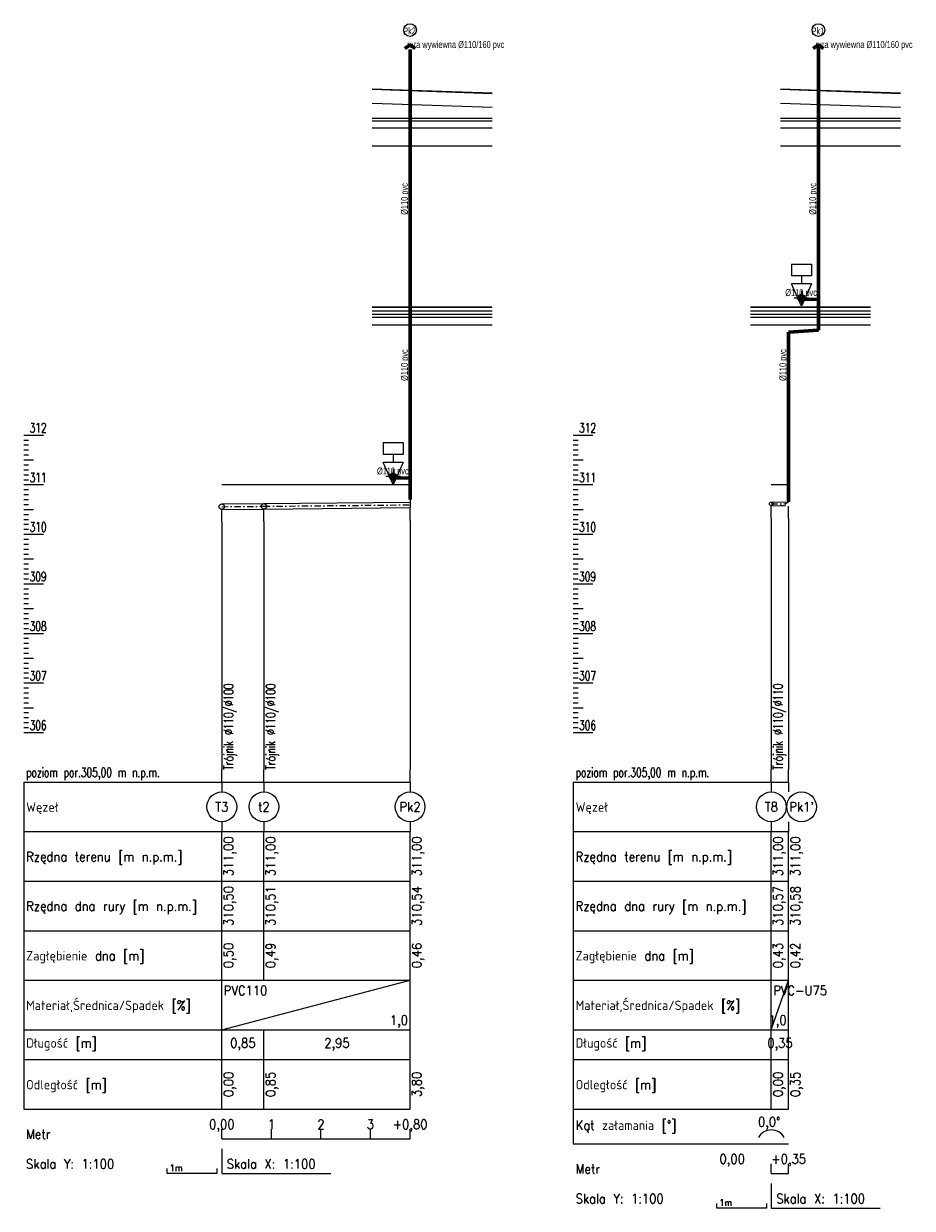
# Model space of a CAD drawing. Extents: x 4615668 to 9294084, y 16339 to 10688993.
# Tile 46 of 256: x 4725105 to 4726899, y 5334074 to 5336464. Entities that reach past the tile are written whole.
import ezdxf
from ezdxf.enums import TextEntityAlignment as Align

# ---------------------------------------------------------------- set-up
doc = ezdxf.new("R2010")
doc.units = 0
doc.header["$MEASUREMENT"] = 0
doc.linetypes.add('DASHDOT', pattern=[25.4, 12.7, -6.35, 0, -6.35])
for name, color, linetype, lineweight in [('++ wod-kan_Opisy Kan', 221, 'Continuous', 5), ('_InstKAN_Pion1', 41, 'Continuous', 35), ('_T_w-k_Tr_ks', 34, 'Continuous', 60), ('hatch', 253, 'Continuous', 0), ('ocieplenie', 214, 'Continuous', 13), ('Osie', 175, 'DASHDOT', 9), ('posadzka', 94, 'Continuous', 15), ('sciany - mur', 1, 'Continuous', 30), ('wod-kan_Przybory', 71, 'Continuous', 9)]:
    doc.layers.add(name, color=color, linetype=linetype, lineweight=lineweight)
for name, color, linetype in [('K_WIDOK', 8, 'Continuous'), ('os', 9, 'DASHDOT'), ('sciany', 1, 'Continuous')]:
    doc.layers.add(name, color=color, linetype=linetype)
doc.styles.add('opis instalacje', font='arial.ttf', dxfattribs={"width": 0.7, "height": 12})
doc.styles.get("Standard").update_dxf_attribs({"font": 'txt.shx'})
doc.linetypes.add('BATTING', pattern='A,0.00254,-2.54,[134,ltypeshp.shx,S=2.54,R=0,X=-2.54,Y=0],-5.08,[134,ltypeshp.shx,S=2.54,R=180,X=2.54,Y=0],-2.54', length=10.16254)

# ---------------------------------------------------------------- blocks, each defined once
blk = doc.blocks.new('KOLIZJA')
blk.add_circle((0, 0), 1)
blk = doc.blocks.new('kibel')
at = {"layer": 'wod-kan_Przybory', "ltscale": 100}
for p, q in [((-20, 85), (-20, 61)), ((-20, 85), (20, 85)), ((20, 85), (20, 61)), ((20, 61), (-20, 61)), ((0, 61), (0, 45)), ((0, 0), (-20, 45)), ((20, 45), (-20, 45)), ((20, 45), (0, 0))]:
    blk.add_line(p, q, dxfattribs=at)

msp = doc.modelspace()

# ---------------------------------------------------------------- linework, layer by layer
at = {"layer": '++ wod-kan_Opisy Kan'}
for centre in [(4725884.96, 5336451.35), (4726709.26, 5336451.35)]:
    msp.add_circle(centre, 12.84, dxfattribs=at)
at = {"lineweight": 0, "ltscale": 40}
for p, q in [((4725808.3, 5336332.87), (4726050.3, 5336324.49)), ((4726632.6, 5336332.87), (4726874.61, 5336324.49))]:
    msp.add_line(p, q, dxfattribs=at)
at = {"color": 7}
for p, q in [((4725884.82, 5335699), (4725884.82, 5335704)), ((4725884.82, 5335699), (4725884.82, 5335704)), ((4725884.82, 5335510), (4725884.82, 5335699)), ((4725884.82, 5335510), (4725884.82, 5335499)), ((4725504.82, 5335495.2), (4725589.82, 5335496.05)), ((4725589.82, 5335496.05), (4725884.82, 5335499)), ((4725589.82, 5335485.05), (4725884.82, 5335488)), ((4725884.82, 5335504.5), (4725884.82, 5335499)), ((4725884.82, 5335499), (4725884.82, 5335488)), ((4726614.13, 5335499.19), (4726643.63, 5335499.54)), ((4726614.13, 5335491.69), (4726643.63, 5335492.04)), ((4726632.63, 5335492.04), (4726638.13, 5335492.04)), ((4726649.13, 5335499.54), (4726643.63, 5335495.79)), ((4725504.82, 5335484.2), (4725589.82, 5335485.05))]:
    msp.add_line(p, q, dxfattribs=at)
at = {"color": 8}
for p, q in [((4725104.82, 5335634.2), (4725144.82, 5335634.2)), ((4726214.13, 5335634.2), (4726254.13, 5335634.2)), ((4725104.82, 5335624.2), (4725114.82, 5335624.2)), ((4725104.82, 5335614.2), (4725114.82, 5335614.2)), ((4726214.13, 5335624.2), (4726224.13, 5335624.2)), ((4726214.13, 5335614.2), (4726224.13, 5335614.2)), ((4725104.82, 5335604.2), (4725114.82, 5335604.2)), ((4725104.82, 5335594.2), (4725114.82, 5335594.2)), ((4725104.82, 5335584.2), (4725124.82, 5335584.2)), ((4726214.13, 5335604.2), (4726224.13, 5335604.2)), ((4726214.13, 5335594.2), (4726224.13, 5335594.2)), ((4726214.13, 5335584.2), (4726234.13, 5335584.2)), ((4725104.82, 5335574.2), (4725114.82, 5335574.2)), ((4725104.82, 5335564.2), (4725114.82, 5335564.2)), ((4726214.13, 5335574.2), (4726224.13, 5335574.2)), ((4726214.13, 5335564.2), (4726224.13, 5335564.2)), ((4725104.82, 5335554.2), (4725114.82, 5335554.2)), ((4725104.82, 5335544.2), (4725114.82, 5335544.2)), ((4725104.82, 5335534.2), (4725144.82, 5335534.2)), ((4726214.13, 5335554.2), (4726224.13, 5335554.2)), ((4726214.13, 5335544.2), (4726224.13, 5335544.2)), ((4726214.13, 5335534.2), (4726254.13, 5335534.2)), ((4725104.82, 5335524.2), (4725114.82, 5335524.2)), ((4725104.82, 5335514.2), (4725114.82, 5335514.2)), ((4726214.13, 5335524.2), (4726224.13, 5335524.2)), ((4726214.13, 5335514.2), (4726224.13, 5335514.2)), ((4725104.82, 5335504.2), (4725114.82, 5335504.2)), ((4725104.82, 5335494.2), (4725114.82, 5335494.2)), ((4725884.82, 5335462), (4725884.82, 5335487)), ((4726214.13, 5335504.2), (4726224.13, 5335504.2)), ((4726214.13, 5335494.2), (4726224.13, 5335494.2)), ((4726614.13, 5335466.68), (4726614.13, 5335491.68)), ((4726649.13, 5335466.04), (4726649.13, 5335491.04)), ((4725104.82, 5335484.2), (4725124.82, 5335484.2)), ((4725104.82, 5335474.2), (4725114.82, 5335474.2)), ((4725104.82, 5335464.2), (4725114.82, 5335464.2)), ((4725504.82, 5335459.2), (4725504.82, 5335484.2)), ((4725589.82, 5335460.05), (4725589.82, 5335485.05)), ((4725884.82, 5335462), (4725884.82, 5334959.2)), ((4726214.13, 5335484.2), (4726234.13, 5335484.2)), ((4726214.13, 5335474.2), (4726224.13, 5335474.2)), ((4726214.13, 5335464.2), (4726224.13, 5335464.2)), ((4726614.13, 5335466.68), (4726614.13, 5334959.2)), ((4726649.13, 5335466.04), (4726649.13, 5334959.2)), ((4725104.82, 5335454.2), (4725114.82, 5335454.2)), ((4725104.82, 5335444.2), (4725114.82, 5335444.2)), ((4725504.82, 5335459.2), (4725504.82, 5334959.2)), ((4725589.82, 5335460.05), (4725589.82, 5334959.2)), ((4726214.13, 5335454.2), (4726224.13, 5335454.2)), ((4726214.13, 5335444.2), (4726224.13, 5335444.2)), ((4725104.82, 5335434.2), (4725144.82, 5335434.2)), ((4725104.82, 5335424.2), (4725114.82, 5335424.2)), ((4725104.82, 5335414.2), (4725114.82, 5335414.2)), ((4726214.13, 5335434.2), (4726254.13, 5335434.2)), ((4726214.13, 5335424.2), (4726224.13, 5335424.2)), ((4726214.13, 5335414.2), (4726224.13, 5335414.2)), ((4725104.82, 5335404.2), (4725114.82, 5335404.2)), ((4725104.82, 5335394.2), (4725114.82, 5335394.2)), ((4726214.13, 5335404.2), (4726224.13, 5335404.2)), ((4726214.13, 5335394.2), (4726224.13, 5335394.2)), ((4725104.82, 5335384.2), (4725124.82, 5335384.2)), ((4725104.82, 5335374.2), (4725114.82, 5335374.2)), ((4726214.13, 5335384.2), (4726234.13, 5335384.2)), ((4726214.13, 5335374.2), (4726224.13, 5335374.2)), ((4725104.82, 5335364.2), (4725114.82, 5335364.2)), ((4725104.82, 5335354.2), (4725114.82, 5335354.2)), ((4725104.82, 5335344.2), (4725114.82, 5335344.2)), ((4726214.13, 5335364.2), (4726224.13, 5335364.2)), ((4726214.13, 5335354.2), (4726224.13, 5335354.2)), ((4726214.13, 5335344.2), (4726224.13, 5335344.2)), ((4725104.82, 5335334.2), (4725144.82, 5335334.2)), ((4725104.82, 5335324.2), (4725114.82, 5335324.2)), ((4726214.13, 5335334.2), (4726254.13, 5335334.2)), ((4726214.13, 5335324.2), (4726224.13, 5335324.2)), ((4725104.82, 5335314.2), (4725114.82, 5335314.2)), ((4725104.82, 5335304.2), (4725114.82, 5335304.2)), ((4726214.13, 5335314.2), (4726224.13, 5335314.2)), ((4726214.13, 5335304.2), (4726224.13, 5335304.2)), ((4725104.82, 5335294.2), (4725114.82, 5335294.2)), ((4725104.82, 5335284.2), (4725124.82, 5335284.2)), ((4725104.82, 5335274.2), (4725114.82, 5335274.2)), ((4726214.13, 5335294.2), (4726224.13, 5335294.2)), ((4726214.13, 5335284.2), (4726234.13, 5335284.2)), ((4726214.13, 5335274.2), (4726224.13, 5335274.2)), ((4725104.82, 5335264.2), (4725114.82, 5335264.2)), ((4725104.82, 5335254.2), (4725114.82, 5335254.2)), ((4726214.13, 5335264.2), (4726224.13, 5335264.2)), ((4726214.13, 5335254.2), (4726224.13, 5335254.2)), ((4725104.82, 5335244.2), (4725114.82, 5335244.2)), ((4725104.82, 5335234.2), (4725144.82, 5335234.2)), ((4725104.82, 5335224.2), (4725114.82, 5335224.2)), ((4726214.13, 5335244.2), (4726224.13, 5335244.2)), ((4726214.13, 5335234.2), (4726254.13, 5335234.2)), ((4726214.13, 5335224.2), (4726224.13, 5335224.2)), ((4725104.82, 5335214.2), (4725114.82, 5335214.2)), ((4725104.82, 5335204.2), (4725114.82, 5335204.2)), ((4726214.13, 5335214.2), (4726224.13, 5335214.2)), ((4726214.13, 5335204.2), (4726224.13, 5335204.2)), ((4725104.82, 5335194.2), (4725114.82, 5335194.2)), ((4725104.82, 5335184.2), (4725124.82, 5335184.2)), ((4726214.13, 5335194.2), (4726224.13, 5335194.2)), ((4726214.13, 5335184.2), (4726234.13, 5335184.2)), ((4725104.82, 5335174.2), (4725114.82, 5335174.2)), ((4725104.82, 5335164.2), (4725114.82, 5335164.2)), ((4725104.82, 5335154.2), (4725114.82, 5335154.2)), ((4726214.13, 5335174.2), (4726224.13, 5335174.2)), ((4726214.13, 5335164.2), (4726224.13, 5335164.2)), ((4726214.13, 5335154.2), (4726224.13, 5335154.2)), ((4725104.82, 5335144.2), (4725114.82, 5335144.2)), ((4725104.82, 5335134.2), (4725144.82, 5335134.2)), ((4726214.13, 5335144.2), (4726224.13, 5335144.2)), ((4726214.13, 5335134.2), (4726254.13, 5335134.2)), ((4725104.82, 5335124.2), (4725114.82, 5335124.2)), ((4725104.82, 5335114.2), (4725114.82, 5335114.2)), ((4725104.82, 5335104.2), (4725114.82, 5335104.2)), ((4726214.13, 5335124.2), (4726224.13, 5335124.2)), ((4726214.13, 5335114.2), (4726224.13, 5335114.2)), ((4726214.13, 5335104.2), (4726224.13, 5335104.2)), ((4725104.82, 5335094.2), (4725114.82, 5335094.2)), ((4725104.82, 5335084.2), (4725124.82, 5335084.2)), ((4726214.13, 5335094.2), (4726224.13, 5335094.2)), ((4726214.13, 5335084.2), (4726234.13, 5335084.2)), ((4725104.82, 5335074.2), (4725114.82, 5335074.2)), ((4725104.82, 5335064.2), (4725114.82, 5335064.2)), ((4726214.13, 5335074.2), (4726224.13, 5335074.2)), ((4726214.13, 5335064.2), (4726224.13, 5335064.2)), ((4725104.82, 5335054.2), (4725114.82, 5335054.2)), ((4725104.82, 5335044.2), (4725114.82, 5335044.2)), ((4725104.82, 5335034.2), (4725144.82, 5335034.2)), ((4726214.13, 5335054.2), (4726224.13, 5335054.2)), ((4726214.13, 5335044.2), (4726224.13, 5335044.2)), ((4726214.13, 5335034.2), (4726254.13, 5335034.2)), ((4725504.82, 5334934.2), (4725504.82, 5334959.2)), ((4725589.82, 5334934.2), (4725589.82, 5334959.2)), ((4725884.82, 5334934.2), (4725884.82, 5334959.2)), ((4726614.13, 5334934.2), (4726614.13, 5334959.2)), ((4726649.13, 5334934.2), (4726649.13, 5334959.2)), ((4725104.82, 5334934.2), (4725504.82, 5334934.2)), ((4725104.82, 5334934.2), (4725104.82, 5334274.2)), ((4725504.82, 5334934.2), (4725504.82, 5334914.2)), ((4725504.82, 5334934.2), (4725884.82, 5334934.2)), ((4725589.82, 5334934.2), (4725589.82, 5334914.2)), ((4725884.82, 5334934.2), (4725884.82, 5334914.2)), ((4726214.13, 5334934.2), (4726614.13, 5334934.2)), ((4726214.13, 5334934.2), (4726214.13, 5334204.2)), ((4726614.13, 5334934.2), (4726614.13, 5334914.2)), ((4726614.13, 5334934.2), (4726649.13, 5334934.2)), ((4726649.13, 5334934.2), (4726649.13, 5334914.2)), ((4725504.82, 5334854.2), (4725504.82, 5334834.2)), ((4725589.82, 5334854.2), (4725589.82, 5334834.2)), ((4725884.82, 5334854.2), (4725884.82, 5334834.2)), ((4726614.13, 5334854.2), (4726614.13, 5334834.2)), ((4726649.13, 5334854.2), (4726649.13, 5334834.2)), ((4725104.82, 5334834.2), (4725504.82, 5334834.2)), ((4725504.82, 5334734.2), (4725504.82, 5334834.2)), ((4725504.82, 5334834.2), (4725884.82, 5334834.2)), ((4725589.82, 5334734.2), (4725589.82, 5334834.2)), ((4725884.82, 5334734.2), (4725884.82, 5334834.2)), ((4726214.13, 5334834.2), (4726614.13, 5334834.2)), ((4726614.13, 5334734.2), (4726614.13, 5334834.2)), ((4726614.13, 5334834.2), (4726649.13, 5334834.2)), ((4726649.13, 5334734.2), (4726649.13, 5334834.2)), ((4725104.82, 5334734.2), (4725504.82, 5334734.2)), ((4725504.82, 5334634.2), (4725504.82, 5334734.2)), ((4725504.82, 5334734.2), (4725884.82, 5334734.2)), ((4725589.82, 5334634.2), (4725589.82, 5334734.2)), ((4725884.82, 5334634.2), (4725884.82, 5334734.2)), ((4726214.13, 5334734.2), (4726614.13, 5334734.2)), ((4726614.13, 5334634.2), (4726614.13, 5334734.2)), ((4726614.13, 5334734.2), (4726649.13, 5334734.2)), ((4726649.13, 5334634.2), (4726649.13, 5334734.2)), ((4725104.82, 5334634.2), (4725504.82, 5334634.2)), ((4725504.82, 5334534.2), (4725504.82, 5334634.2)), ((4725504.82, 5334634.2), (4725884.82, 5334634.2)), ((4725589.82, 5334534.2), (4725589.82, 5334634.2)), ((4725884.82, 5334534.2), (4725884.82, 5334634.2)), ((4726214.13, 5334634.2), (4726614.13, 5334634.2)), ((4726614.13, 5334534.2), (4726614.13, 5334634.2)), ((4726614.13, 5334634.2), (4726649.13, 5334634.2)), ((4726649.13, 5334534.2), (4726649.13, 5334634.2)), ((4725104.82, 5334534.2), (4725504.82, 5334534.2)), ((4725504.82, 5334434.2), (4725884.82, 5334534.2)), ((4725504.82, 5334434.2), (4725504.82, 5334534.2)), ((4725504.82, 5334534.2), (4725884.82, 5334534.2)), ((4725884.82, 5334434.2), (4725884.82, 5334534.2)), ((4726214.13, 5334534.2), (4726614.13, 5334534.2)), ((4726614.13, 5334434.2), (4726649.13, 5334534.2)), ((4726614.13, 5334434.2), (4726614.13, 5334534.2)), ((4726614.13, 5334534.2), (4726649.13, 5334534.2)), ((4726649.13, 5334434.2), (4726649.13, 5334534.2)), ((4725104.82, 5334434.2), (4725504.82, 5334434.2)), ((4725504.82, 5334374.2), (4725504.82, 5334434.2)), ((4725504.82, 5334434.2), (4725884.82, 5334434.2)), ((4725589.82, 5334374.2), (4725589.82, 5334434.2)), ((4725884.82, 5334374.2), (4725884.82, 5334434.2)), ((4726214.13, 5334434.2), (4726614.13, 5334434.2)), ((4726614.13, 5334374.2), (4726614.13, 5334434.2)), ((4726614.13, 5334434.2), (4726649.13, 5334434.2)), ((4726649.13, 5334374.2), (4726649.13, 5334434.2)), ((4725104.82, 5334374.2), (4725504.82, 5334374.2)), ((4725504.82, 5334274.2), (4725504.82, 5334374.2)), ((4725504.82, 5334374.2), (4725884.82, 5334374.2)), ((4725589.82, 5334274.2), (4725589.82, 5334374.2)), ((4725884.82, 5334274.2), (4725884.82, 5334374.2)), ((4726214.13, 5334374.2), (4726614.13, 5334374.2)), ((4726614.13, 5334274.2), (4726614.13, 5334374.2)), ((4726614.13, 5334374.2), (4726649.13, 5334374.2)), ((4726649.13, 5334274.2), (4726649.13, 5334374.2)), ((4725104.82, 5334274.2), (4725504.82, 5334274.2)), ((4725504.82, 5334274.2), (4725884.82, 5334274.2)), ((4726214.13, 5334274.2), (4726614.13, 5334274.2)), ((4726614.13, 5334274.2), (4726649.13, 5334274.2)), ((4725504.82, 5334214.2), (4725504.82, 5334234.2)), ((4725604.82, 5334214.2), (4725604.82, 5334234.2)), ((4725704.82, 5334214.2), (4725704.82, 5334234.2)), ((4725804.82, 5334214.2), (4725804.82, 5334234.2)), ((4725884.82, 5334214.2), (4725884.82, 5334234.2)), ((4725504.82, 5334214.2), (4725884.82, 5334214.2)), ((4726214.13, 5334204.2), (4726614.13, 5334204.2)), ((4726614.13, 5334204.2), (4726649.13, 5334204.2)), ((4725504.82, 5334194.2), (4725504.82, 5334144.2)), ((4725394.82, 5334144.2), (4725394.82, 5334154.2)), ((4725494.82, 5334154.2), (4725494.82, 5334144.2)), ((4726614.13, 5334144.2), (4726614.13, 5334164.2)), ((4726649.13, 5334144.2), (4726649.13, 5334164.2)), ((4725494.82, 5334144.2), (4725394.82, 5334144.2)), ((4725504.82, 5334144.2), (4725724.82, 5334144.2)), ((4726614.13, 5334144.2), (4726649.13, 5334144.2)), ((4726614.13, 5334124.2), (4726614.13, 5334074.2)), ((4726504.13, 5334074.2), (4726504.13, 5334084.2)), ((4726604.13, 5334084.2), (4726604.13, 5334074.2)), ((4726604.13, 5334074.2), (4726504.13, 5334074.2)), ((4726614.13, 5334074.2), (4726834.13, 5334074.2))]:
    msp.add_line(p, q, dxfattribs=at)
at = {"color": 94}
for p, q in [((4725504.82, 5335534.2), (4725589.82, 5335534.2)), ((4725589.82, 5335534.2), (4725884.82, 5335534.2)), ((4726614.13, 5335534.2), (4726649.13, 5335534.2))]:
    msp.add_line(p, q, dxfattribs=at)
at = {"color": 5}
for p, q in [((4725504.82, 5335534.2), (4725589.82, 5335534.2)), ((4725589.82, 5335534.2), (4725884.82, 5335534.2)), ((4726614.13, 5335534.2), (4726649.13, 5335534.2))]:
    msp.add_line(p, q, dxfattribs=at)
at = {"lineweight": 0, "ltscale": 40}
for points in [[(4725808.3, 5336273.28), (4726050.3, 5336273.28)], [(4725808.3, 5336268.28), (4726050.3, 5336268.28)], [(4726632.6, 5336273.28), (4726874.61, 5336273.28)], [(4726632.6, 5336268.28), (4726874.61, 5336268.28)]]:
    msp.add_lwpolyline(points, dxfattribs=at)
at = {"color": 1, "lineweight": 0, "ltscale": 40}
for points in [[(4726050.3, 5336267.28), (4725808.3, 5336267.28)], [(4725808.3, 5336254.28), (4726050.3, 5336254.28)], [(4726874.61, 5336267.28), (4726632.6, 5336267.28)], [(4726632.6, 5336254.28), (4726874.61, 5336254.28)], [(4725808.3, 5335872.28), (4726050.3, 5335872.28)], [(4726572.34, 5335872.28), (4726814.35, 5335872.28)], [(4726050.3, 5335856.28), (4725808.3, 5335856.28)], [(4726814.35, 5335856.28), (4726572.34, 5335856.28)]]:
    msp.add_lwpolyline(points, dxfattribs=at)
at = {"color": 8}
for centre in [(4725504.82, 5334884.2), (4725589.82, 5334884.2), (4725884.82, 5334884.2), (4726614.13, 5334884.2), (4726675.29, 5334884.2)]:
    msp.add_circle(centre, 30, dxfattribs=at)
msp.add_arc((4726614.13, 5334202.2), 30, 30, 150, dxfattribs=at)
at = {"layer": '_T_w-k_Tr_ks'}
for p, q in [((4725884.82, 5336421.53), (4725874.59, 5336414.16)), ((4725884.82, 5336421.53), (4725895.05, 5336414.16)), ((4726709.13, 5336421.53), (4726698.9, 5336414.16)), ((4726709.13, 5335845.95), (4726709.13, 5336421.53)), ((4726709.13, 5336421.53), (4726719.36, 5336414.16)), ((4725884.82, 5335504.5), (4725884.82, 5336412.19)), ((4726681.16, 5335908.22), (4726709.13, 5335907.63)), ((4726701.21, 5335910.86), (4726701.04, 5335904.87)), ((4726706.13, 5335915.63), (4726712.13, 5335915.63)), ((4726706.13, 5335899.63), (4726712.13, 5335899.63)), ((4726649.13, 5335841.75), (4726709.13, 5335845.95)), ((4726657.05, 5335844.98), (4726657.22, 5335838.98)), ((4726701.02, 5335848.38), (4726701.19, 5335842.39)), ((4726712.13, 5335853.95), (4726706.13, 5335853.95)), ((4726652.13, 5335833.75), (4726646.13, 5335833.75)), ((4726649.13, 5335499.54), (4726649.13, 5335841.75)), ((4725856.85, 5335548.14), (4725884.82, 5335547.56)), ((4725876.91, 5335550.79), (4725876.73, 5335544.79)), ((4725881.82, 5335555.56), (4725887.82, 5335555.56)), ((4725881.82, 5335539.56), (4725887.82, 5335539.56))]:
    msp.add_line(p, q, dxfattribs=at)
for centre in [(4726674.96, 5335910.44), (4725850.66, 5335550.36)]:
    msp.add_circle(centre, 5, dxfattribs=at)
at = {"layer": 'hatch', "linetype": 'BATTING', "lineweight": 0, "ltscale": 0.6}
for p, q in [((4725808.3, 5335878.28), (4726050.3, 5335878.28)), ((4726572.34, 5335878.28), (4726814.35, 5335878.28))]:
    msp.add_line(p, q, dxfattribs=at)
at = {"layer": 'K_WIDOK', "lineweight": 0, "ltscale": 40}
for p, q in [((4726050.3, 5336217.28), (4725808.3, 5336217.28)), ((4726874.61, 5336217.28), (4726632.6, 5336217.28))]:
    msp.add_line(p, q, dxfattribs=at)
at = {"layer": 'ocieplenie', "lineweight": 0, "ltscale": 40}
for p, q in [((4725808.3, 5336303.85), (4726050.3, 5336295.47)), ((4726632.6, 5336303.85), (4726874.61, 5336295.47))]:
    msp.add_line(p, q, dxfattribs=at)
at = {"layer": 'os', "color": 9}
for p, q in [((4725504.82, 5335489.7), (4725589.82, 5335490.55)), ((4725589.82, 5335490.55), (4725884.82, 5335493.5)), ((4726614.13, 5335495.44), (4726643.63, 5335495.79))]:
    msp.add_line(p, q, dxfattribs=at)
at = {"layer": 'Osie', "lineweight": 25, "ltscale": 0.8}
for p, q in [((4726674.96, 5335925.44), (4726674.96, 5335895.44)), ((4726674.96, 5335925.44), (4726674.96, 5335895.44)), ((4726689.96, 5335910.44), (4726659.96, 5335910.44)), ((4725850.66, 5335565.36), (4725850.66, 5335535.36)), ((4725850.66, 5335565.36), (4725850.66, 5335535.36)), ((4725865.66, 5335550.36), (4725835.66, 5335550.36))]:
    msp.add_line(p, q, dxfattribs=at)
at = {"layer": 'posadzka', "lineweight": 0, "ltscale": 40, "const_width": 0.15}
for points in [[(4725808.3, 5335894.28), (4726050.3, 5335894.28)], [(4726572.34, 5335894.28), (4726814.35, 5335894.28)]]:
    msp.add_lwpolyline(points, dxfattribs=at)
at = {"layer": 'sciany', "ltscale": 40}
for p, q in [((4725808.3, 5336331.87), (4726050.3, 5336323.49)), ((4726632.6, 5336331.87), (4726874.61, 5336323.49)), ((4726050.3, 5335891.28), (4725808.3, 5335891.28)), ((4726050.3, 5335884.28), (4725808.3, 5335884.28)), ((4726814.35, 5335891.28), (4726572.34, 5335891.28)), ((4726814.35, 5335884.28), (4726572.34, 5335884.28))]:
    msp.add_line(p, q, dxfattribs=at)
at = {"layer": 'sciany - mur', "color": 252, "linetype": 'DASHDOT', "lineweight": 0, "const_width": 1}
for points in [[(4725808.3, 5336332.53), (4726050.3, 5336324.12)], [(4726632.6, 5336332.53), (4726874.61, 5336324.12)]]:
    msp.add_lwpolyline(points, dxfattribs=at)

# ---------------------------------------------------------------- block references
at = {"color": 7}
for p, xscale, yscale in [((4725504.82, 5335489.7), 5.5, 5.5), ((4725589.82, 5335490.55), 5.5, 5.5), ((4726614.13, 5335495.43), 3.75, 3.75)]:
    msp.add_blockref('KOLIZJA', p, dxfattribs=dict(at, xscale=xscale, yscale=yscale))
at = {"layer": 'wod-kan_Przybory', "lineweight": 30}
for p in [(4726674.96, 5335894.28), (4725850.66, 5335534.2)]:
    msp.add_blockref('kibel', p, dxfattribs=at)

# ---------------------------------------------------------------- texts
at = {"color": 8, "width": 0.7}
for s, p in [('312', (4725116.82, 5335639.2)), ('312', (4726226.13, 5335639.2)), ('311', (4725116.82, 5335539.2)), ('311', (4726226.13, 5335539.2)), ('310', (4725116.82, 5335439.2)), ('310', (4726226.13, 5335439.2)), ('309', (4725116.82, 5335339.2)), ('309', (4726226.13, 5335339.2)), ('308', (4725116.82, 5335239.2)), ('308', (4726226.13, 5335239.2)), ('307', (4725116.82, 5335139.2)), ('307', (4726226.13, 5335139.2)), ('306', (4725116.82, 5335039.2)), ('306', (4726226.13, 5335039.2)), ('poziom por.305,00 m n.p.m.', (4725109.82, 5334944.2)), ('poziom por.305,00 m n.p.m.', (4726219.13, 5334944.2))]:
    msp.add_text(s, height=19, dxfattribs=at).set_placement(p)
for s, p in [('Trójnik %%c110/%%c100', (4725527.82, 5334959.2)), ('Trójnik %%c110/%%c100', (4725612.82, 5334959.2)), ('Trójnik %%c110/%%c110', (4726637.13, 5334959.2))]:
    msp.add_text(s, height=19, rotation=90, dxfattribs=at).set_placement(p)
at = {"color": 7, "width": 0.9}
for s, height, p in [('Węzeł', 19, (4725109.82, 5334874.2)), ('Węzeł', 19, (4726219.13, 5334874.2)), ('Rzędna terenu [m n.p.m.]', 19, (4725109.82, 5334774.2)), ('Rzędna terenu [m n.p.m.]', 19, (4726219.13, 5334774.2)), ('Rzędna dna rury [m n.p.m.]', 19, (4725109.82, 5334674.2)), ('Rzędna dna rury [m n.p.m.]', 19, (4726219.13, 5334674.2)), ('Zagłębienie dna [m]', 19, (4725109.82, 5334574.2)), ('Zagłębienie dna [m]', 19, (4726219.13, 5334574.2)), ('PVC110', 19, (4725508.82, 5334504.2)), ('PVC-U75', 19, (4726618.13, 5334504.2)), ('Materiał,Średnica/Spadek [%]', 19, (4725109.82, 5334474.2)), ('Materiał,Średnica/Spadek [%]', 19, (4726219.13, 5334474.2)), ('Długość [m]', 19, (4725109.82, 5334398.2)), ('Długość [m]', 19, (4726219.13, 5334398.2)), ('Odległość [m]', 19, (4725109.82, 5334314.2)), ('Odległość [m]', 19, (4726219.13, 5334314.2)), ('Kąt załamania [°]', 19, (4726219.13, 5334232.2)), ('0,0°', 19, (4726587.13, 5334239.2)), ('Metr', 19, (4725109.82, 5334214.2)), ('Skala Y: 1:100', 19, (4725109.82, 5334154.2)), ('Skala X: 1:100', 19, (4725514.82, 5334154.2)), ('1m', 13.3, (4725399.82, 5334149.2)), ('Metr', 19, (4726219.13, 5334144.2)), ('Skala Y: 1:100', 19, (4726219.13, 5334084.2)), ('Skala X: 1:100', 19, (4726624.13, 5334084.2)), ('1m', 13.3, (4726509.13, 5334079.2))]:
    msp.add_text(s, height=height, dxfattribs=at).set_placement(p)
for s, p in [('T3', (4725504.82, 5334874.7)), ('t2', (4725589.82, 5334874.7)), ('Pk2', (4725884.82, 5334874.7)), ('T8', (4726614.13, 5334874.7)), ("Pk1'", (4726675.29, 5334874.7)), ('0,85', (4725547.32, 5334398.2)), ('2,95', (4725737.32, 5334398.2)), ('0,35', (4726631.63, 5334398.2)), ('0,00', (4725504.82, 5334234.2)), ('1', (4725604.82, 5334234.2)), ('2', (4725704.82, 5334234.2)), ('3', (4725804.82, 5334234.2)), ('+0,80', (4725884.82, 5334234.2)), ('0,00', (4726535.19, 5334164.2)), ('+0,35', (4726649.13, 5334164.2))]:
    msp.add_text(s, height=19, dxfattribs=at).set_placement(p, align=Align.CENTER)
for s, p in [('311,00', (4725527.82, 5334784.2)), ('311,00', (4725612.82, 5334784.2)), ('311,00', (4725907.82, 5334784.2)), ('311,00', (4726637.13, 5334784.2)), ('311,00', (4726672.13, 5334784.2)), ('310,50', (4725527.82, 5334684.2)), ('310,51', (4725612.82, 5334684.2)), ('310,54', (4725907.82, 5334684.2)), ('310,57', (4726637.13, 5334684.2)), ('310,58', (4726672.13, 5334684.2)), ('0,50', (4725527.82, 5334584.2)), ('0,49', (4725612.82, 5334584.2)), ('0,46', (4725907.82, 5334584.2)), ('0,43', (4726637.13, 5334584.2)), ('0,42', (4726672.13, 5334584.2)), ('0,00', (4725527.82, 5334324.2)), ('0,85', (4725612.82, 5334324.2)), ('3,80', (4725907.82, 5334324.2)), ('0,00', (4726637.13, 5334324.2)), ('0,35', (4726672.13, 5334324.2))]:
    msp.add_text(s, height=19, rotation=90, dxfattribs=at).set_placement(p, align=Align.CENTER)
for p in [(4725880.82, 5334444.2), (4726645.13, 5334444.2)]:
    msp.add_text(' 1,0', height=19, dxfattribs=at).set_placement(p, align=Align.RIGHT)
at = {"layer": '_InstKAN_Pion1', "color": 0, "linetype": 'Continuous', "char_height": 14, "attachment_point": 3, "style": 'opis instalacje'}
for s, insert, width in [('Pk2', (4725896.6, 5336456.46), 228.88), ('Pk1', (4726720.91, 5336456.46), 228.88), ('rura wywiewna Ø110/160 pvc', (4726075.02, 5336429.21), 228.88), ('rura wywiewna Ø110/160 pvc', (4726899.33, 5336429.21), 228.88), ('Ø110 pvc', (4726706.29, 5335928.86), 86.4556), ('Ø110 pvc', (4725881.98, 5335568.78), 86.4556)]:
    msp.add_mtext(s, dxfattribs=dict(at, insert=insert, width=width))
at = {"layer": '_InstKAN_Pion1', "color": 0, "linetype": 'Continuous', "char_height": 14, "width": 228.88, "attachment_point": 3, "rotation": 90, "style": 'opis instalacje'}
for insert in [(4725866.39, 5336142.56), (4726690.7, 5336142.56), (4725866.39, 5335807.46), (4726630.44, 5335807.46)]:
    msp.add_mtext('Ø110 pvc', dxfattribs=dict(at, insert=insert))

doc.saveas('drawing.dxf')
